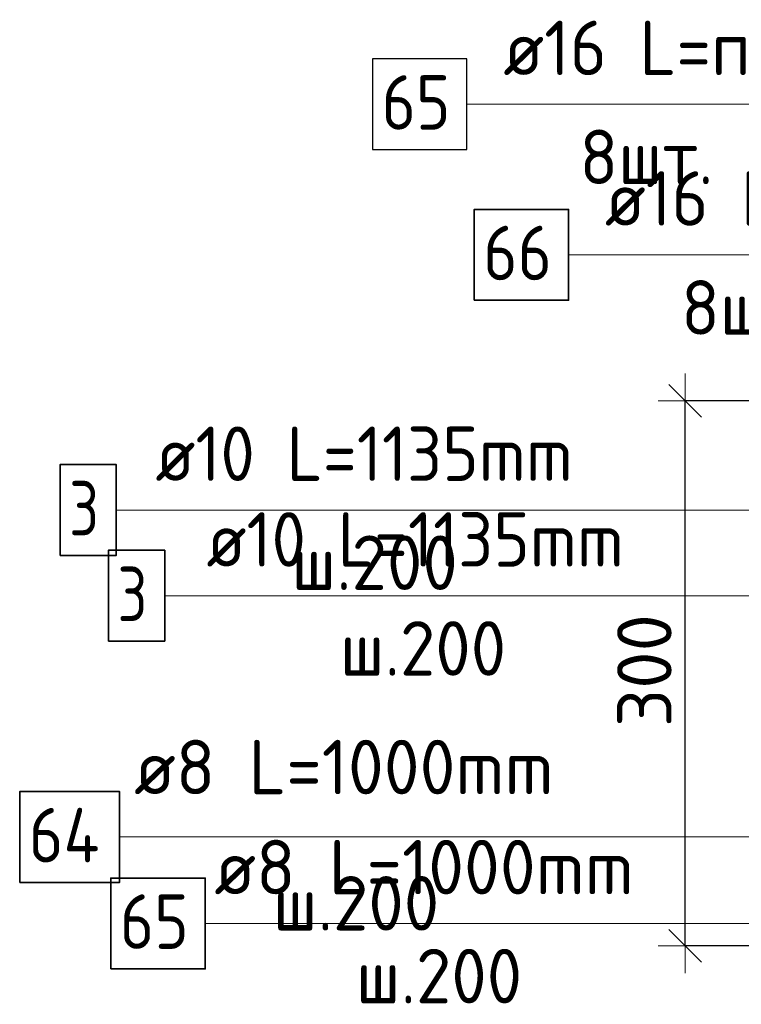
# Model space of a CAD drawing. Header units: metres. Extents: x -38 to 93, y -15 to 21.
# Tile 128 of 195: x 71.639 to 72.036, y 6.3 to 6.842. Entities that reach past the tile are written whole.
import ezdxf

# ---------------------------------------------------------------- set-up
doc = ezdxf.new("R2010")
doc.units = ezdxf.units.M
doc.header["$PDMODE"] = 65
for name, color, linetype, lineweight in [('XR$3$Арм.стержн. Арматура края', 96, 'Continuous', 35), ('XR$3$Арм.стержн. Хомут', 240, 'Continuous', 35), ('XR$3$Арм.стержн.горизонт. 1', 180, 'Continuous', 35), ('XR$5$Арм.стержн. Арматура края', 96, 'Continuous', 35), ('XR$5$Арм.стержн. Хомут', 240, 'Continuous', 35), ('XR$5$Арм.стержн.горизонт. 1', 180, 'Continuous', 35), ('XR$5$Размерная линия (1)', 7, 'Continuous', 13)]:
    doc.layers.add(name, color=color, linetype=linetype, lineweight=lineweight)
doc.styles.add('ISOCPEUR', font='txt')
doc.dimstyles.new('DIMSTYLE_12', dxfattribs={"dimtxt": 0.03, "dimasz": 0.03, "dimexe": 0, "dimexo": 0, "dimgap": 0.015, "dimtad": 2, "dimdec": 0, "dimlfac": 1000, "dimrnd": 1, "dimzin": 12, "dimdsep": 46, "dimtxsty": 'ISOCPEUR', "dimblk1": 'ALL_ML_STRICH', "dimblk2": 'ALL_ML_STRICH', "dimsah": 1, "dimcen": 0, "dimclrd": 7, "dimclre": 256, "dimclrt": 7, "dimadec": 0, "dimazin": 0, "dimtfac": 1, "dimtdec": 0, "dimtix": 1, "dimtmove": 2, "dimatfit": 3, "dimfxl": 0, "dimtzin": 0, "dimlwd": 0, "dimlwe": -3, "dimarcsym": 0})

# ---------------------------------------------------------------- blocks, each defined once
blk = doc.blocks.new('ALL_ML_STRICH')
at = {"color": 0, "linetype": 'ByBlock', "lineweight": -2}
for p, q in [((0, -0.5), (0, 0.5)), ((-0.3, -0.3), (0.3, 0.3)), ((-1, 0), (0.5, 0))]:
    blk.add_line(p, q, dxfattribs=at)
blk = doc.blocks.new('*D498')
at = {"layer": 'DEFPOINTS', "color": 7, "linetype": 'Continuous', "lineweight": 13, "transparency": 33554687}
for p in [(72.1258, 6.63192), (72.00546, 6.33192), (72.12577, 6.33192)]:
    blk.add_point(p, dxfattribs=at)
at = {"layer": 'XR$5$Размерная линия (1)', "color": 9, "linetype": 'Continuous', "lineweight": -2, "true_color": 0xc7c7c7, "transparency": 33554687}
for p, q in [((72.1058, 6.63192), (72.00546, 6.63192)), ((72.10577, 6.33192), (72.00546, 6.33192))]:
    blk.add_line(p, q, dxfattribs=at)
at = {"layer": 'XR$5$Размерная линия (1)', "color": 7, "linetype": 'Continuous', "lineweight": -2, "transparency": 33554687}
blk.add_line((72.00546, 6.33192), (72.00546, 6.63192), dxfattribs=at)
at = {"layer": 'XR$5$Размерная линия (1)', "color": 7, "linetype": 'Continuous', "lineweight": 13, "transparency": 33554687, "xscale": 0.03, "yscale": 0.03, "zscale": 0.03}
for p, rotation in [((72.00546, 6.63192), 90), ((72.00546, 6.33192), 270)]:
    blk.add_blockref('ALL_ML_STRICH', p, dxfattribs=dict(at, rotation=rotation))
at = {"layer": 'XR$5$Размерная линия (1)', "color": 7, "linetype": 'Continuous', "lineweight": 13, "transparency": 33554687, "insert": (71.98296, 6.48342), "char_height": 0.03, "width": 0.09, "attachment_point": 5, "rotation": 90, "style": 'ISOCPEUR'}
blk.add_mtext('\\A1;{300}', dxfattribs=at)

msp = doc.modelspace()

# ---------------------------------------------------------------- linework, layer by layer
at = {"layer": 'XR$3$Арм.стержн. Арматура края', "color": 7, "linetype": 'Continuous', "lineweight": 13, "transparency": 33554687}
for p, q in [((71.71872, 6.52464), (72.02872, 6.52464)), ((72.02872, 6.52464), (72.24432, 6.52464))]:
    msp.add_line(p, q, dxfattribs=at)
at = {"layer": 'XR$3$Арм.стержн. Арматура края', "color": 7, "linetype": 'Continuous', "lineweight": 35, "transparency": 33554687}
msp.add_lwpolyline([(71.68772, 6.49964), (71.71872, 6.49964), (71.71872, 6.54964), (71.68772, 6.54964), (71.68772, 6.49964)], dxfattribs=at)
at = {"layer": 'XR$3$Арм.стержн. Хомут', "color": 7, "linetype": 'Continuous', "lineweight": 13, "transparency": 33554687}
for p, q in [((71.74104, 6.34423), (72.02404, 6.34423)), ((72.02404, 6.34423), (72.24328, 6.34423))]:
    msp.add_line(p, q, dxfattribs=at)
at = {"layer": 'XR$3$Арм.стержн. Хомут', "color": 7, "linetype": 'Continuous', "lineweight": 35, "transparency": 33554687}
msp.add_lwpolyline([(71.68904, 6.31923), (71.74104, 6.31923), (71.74104, 6.36923), (71.68904, 6.36923), (71.68904, 6.31923)], dxfattribs=at)
at = {"layer": 'XR$3$Арм.стержн.горизонт. 1', "color": 7, "linetype": 'Continuous', "lineweight": 13, "transparency": 33554687}
msp.add_line((71.9412, 6.71235), (72.1672, 6.71235), dxfattribs=at)
at = {"layer": 'XR$3$Арм.стержн.горизонт. 1', "color": 7, "linetype": 'Continuous', "lineweight": 35, "transparency": 33554687}
msp.add_lwpolyline([(71.8892, 6.68735), (71.9412, 6.68735), (71.9412, 6.73735), (71.8892, 6.73735), (71.8892, 6.68735)], dxfattribs=at)
at = {"layer": 'XR$5$Арм.стержн. Арматура края', "color": 7, "linetype": 'Continuous', "lineweight": 13, "transparency": 33554687}
for p, q in [((71.69208, 6.57182), (72.00208, 6.57182)), ((72.00208, 6.57182), (72.15577, 6.57182))]:
    msp.add_line(p, q, dxfattribs=at)
at = {"layer": 'XR$5$Арм.стержн. Арматура края', "color": 7, "linetype": 'Continuous', "lineweight": 35, "transparency": 33554687}
msp.add_lwpolyline([(71.66108, 6.54682), (71.69208, 6.54682), (71.69208, 6.59682), (71.66108, 6.59682), (71.66108, 6.54682)], dxfattribs=at)
at = {"layer": 'XR$5$Арм.стержн. Хомут', "color": 7, "linetype": 'Continuous', "lineweight": 13, "transparency": 33554687}
for p, q in [((71.69384, 6.39182), (71.97984, 6.39182)), ((71.97984, 6.39182), (72.15473, 6.39182))]:
    msp.add_line(p, q, dxfattribs=at)
at = {"layer": 'XR$5$Арм.стержн. Хомут', "color": 7, "linetype": 'Continuous', "lineweight": 35, "transparency": 33554687}
msp.add_lwpolyline([(71.63884, 6.36682), (71.69384, 6.36682), (71.69384, 6.41682), (71.63884, 6.41682), (71.63884, 6.36682)], dxfattribs=at)
at = {"layer": 'XR$5$Арм.стержн.горизонт. 1', "color": 7, "linetype": 'Continuous', "lineweight": 13, "transparency": 33554687}
msp.add_line((71.88523, 6.79524), (72.11123, 6.79524), dxfattribs=at)
at = {"layer": 'XR$5$Арм.стержн.горизонт. 1', "color": 7, "linetype": 'Continuous', "lineweight": 25, "transparency": 33554687}
msp.add_lwpolyline([(71.83323, 6.77024), (71.88523, 6.77024), (71.88523, 6.82024), (71.83323, 6.82024), (71.83323, 6.77024)], dxfattribs=at)

# ---------------------------------------------------------------- texts
at = {"layer": 'XR$3$Арм.стержн. Арматура края', "color": 7, "linetype": 'Continuous', "lineweight": 25, "transparency": 33554687, "char_height": 0.03, "attachment_point": 7, "style": 'ISOCPEUR'}
for s, insert, width in [('\\W0.92;ø10 L=1135mm ', (71.74172, 6.54064), 0.2806692), ('\\W0.78;3', (71.69272, 6.51064), 0.0326407), ('\\W0.95;ш.200 ', (71.81522, 6.48064), 0.1311995)]:
    msp.add_mtext(s, dxfattribs=dict(at, insert=insert, width=width))
at = {"layer": 'XR$3$Арм.стержн. Хомут', "color": 7, "linetype": 'Continuous', "lineweight": 25, "transparency": 33554687, "char_height": 0.03, "attachment_point": 7, "style": 'ISOCPEUR'}
for s, insert, width in [('\\W0.96;ø8 L=1000mm ', (71.74604, 6.36023), 0.2722217), ('\\W0.87;65', (71.69404, 6.33023), 0.0550812), ('\\W0.95;ш.200 ', (71.82404, 6.30023), 0.1311997)]:
    msp.add_mtext(s, dxfattribs=dict(at, insert=insert, width=width))
at = {"layer": 'XR$3$Арм.стержн.горизонт. 1', "color": 7, "linetype": 'Continuous', "lineweight": 25, "transparency": 33554687, "char_height": 0.03, "attachment_point": 7, "style": 'ISOCPEUR'}
for s, insert, width in [('\\W0.94;ø16 L=п.м.', (71.9612, 6.72835), 0.1999831), ('\\W0.87;66', (71.8942, 6.69835), 0.0550812), ('\\W0.94;8шт. ', (72.0032, 6.66835), 0.1161286)]:
    msp.add_mtext(s, dxfattribs=dict(at, insert=insert, width=width))
at = {"layer": 'XR$5$Арм.стержн. Арматура края', "color": 7, "linetype": 'Continuous', "lineweight": 25, "transparency": 33554687, "char_height": 0.03, "attachment_point": 7, "style": 'ISOCPEUR'}
for s, insert, width in [('\\W0.92;ø10 L=1135mm ', (71.71358, 6.58782), 0.2806692), ('\\W0.78;3', (71.66608, 6.55782), 0.0326407), ('\\W0.95;ш.200 ', (71.78858, 6.52782), 0.1311995)]:
    msp.add_mtext(s, dxfattribs=dict(at, insert=insert, width=width))
at = {"layer": 'XR$5$Арм.стержн. Хомут', "color": 7, "linetype": 'Continuous', "lineweight": 25, "transparency": 33554687, "char_height": 0.03, "attachment_point": 7, "style": 'ISOCPEUR'}
for s, insert, width in [('\\W0.96;ø8 L=1000mm ', (71.70184, 6.41532), 0.2722217), ('\\W0.88;64', (71.64384, 6.37782), 0.0581993), ('\\W0.95;ш.200 ', (71.77834, 6.34032), 0.1311997)]:
    msp.add_mtext(s, dxfattribs=dict(at, insert=insert, width=width))
at = {"layer": 'XR$5$Арм.стержн.горизонт. 1', "color": 7, "linetype": 'Continuous', "lineweight": 25, "transparency": 33554687, "char_height": 0.03, "attachment_point": 7, "style": 'ISOCPEUR'}
for s, insert, width in [('\\W0.94;ø16 L=п.м.', (71.90523, 6.81124), 0.1999832), ('\\W0.87;65', (71.83823, 6.78124), 0.0550812), ('\\W0.94;8шт. ', (71.94723, 6.75124), 0.1161286)]:
    msp.add_mtext(s, dxfattribs=dict(at, insert=insert, width=width))

# ---------------------------------------------------------------- dimensions: what is measured, and where the dimension line sits
at = {"layer": 'XR$5$Размерная линия (1)', "color": 7, "linetype": 'Continuous', "lineweight": 13, "transparency": 33554687}
dim = msp.add_linear_dim(base=(72.00546, 6.63192), p1=(72.10577, 6.33192), p2=(72.1058, 6.63192), angle=90, dimstyle='DIMSTYLE_12', override={"dimpost": '<>', "dimclrd": 7, "dimclre": 9, "dimclrt": 7, "dimlwd": 0, "dimlwe": 65533}, dxfattribs=at)
dim.commit()
dim.dimension.update_dxf_attribs({"geometry": '*D498', "text_midpoint": (71.98296, 6.48342), "dimtype": 160})

doc.saveas('drawing.dxf')
